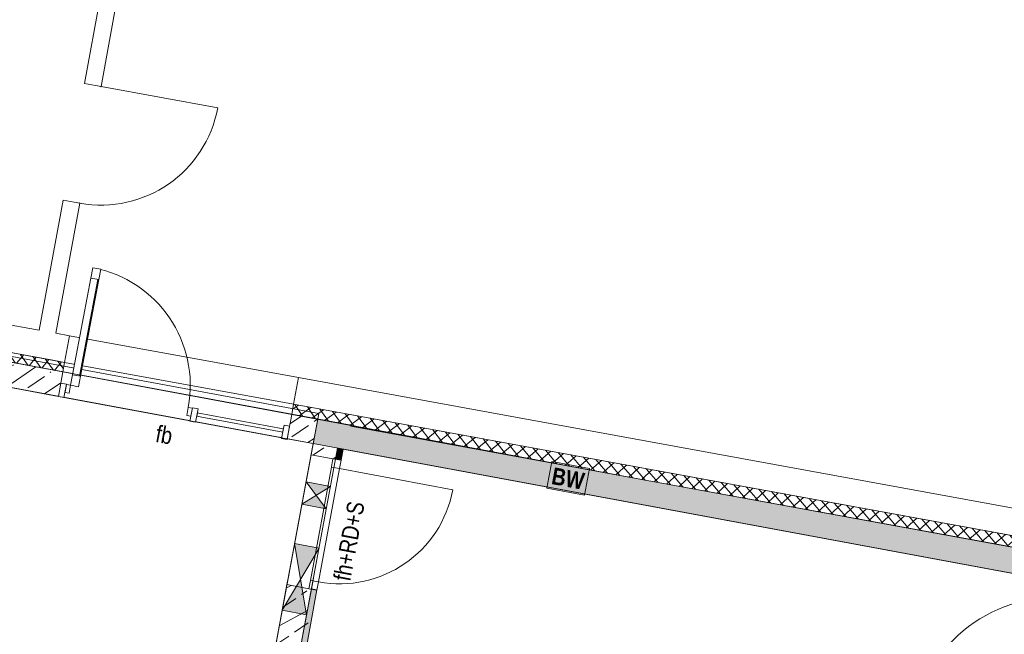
# Model space of a CAD drawing. Header units: metres. Extents: x 32353251 to 32353583, y 5707748 to 5708004.
# Tile 65 of 164: x 32353354.16 to 32353362.88, y 5707939.9 to 5707945.34. Entities that reach past the tile are written whole.
import ezdxf

# ---------------------------------------------------------------- set-up
doc = ezdxf.new("R2010")
doc.units = ezdxf.units.M
doc.header["$LTSCALE"] = 0.75
doc.set_wipeout_variables(frame=1)
doc.header["$PDSIZE"] = 5
doc.linetypes.add('10417023$0$#9_Achse', pattern=[1.6, 0.00254, -1.59746])
doc.layers.get('0').update_dxf_attribs({"linetype": 'CONTINUOUS'})
for name, color, linetype, lineweight in [('10417023$0$#9_002_GES I Übersicht Erdgeschoss_1_101_Wand Aussen.A', 7, 'CONTINUOUS', 25), ('10417023$0$#9_002_GES I Übersicht Erdgeschoss_1_113_Türen.A', 7, 'CONTINUOUS', 25), ('10417023$0$#9_002_GES I Übersicht Erdgeschoss_1_202_Innenwandbekleidung.A', 7, 'CONTINUOUS', 25), ('10417023$0$#9_002_GES I Übersicht Erdgeschoss_1_607b_Brandschutz 1_100', 7, 'CONTINUOUS', 25), ('10417023$0$#9_002_GES I Übersicht Erdgeschoss_1_707_Bestandsgebäude', 7, 'CONTINUOUS', 25), ('10417023$0$#9_002_GES I Übersicht Erdgeschoss_1_Neubau_102_Wand Innen.A', 7, 'CONTINUOUS', 25), ('10417023$0$#9_002_GES I Übersicht Erdgeschoss_1_Neubau_104_Decken.A', 7, 'CONTINUOUS', 25), ('10417023$0$Keine', 7, 'CONTINUOUS', 13)]:
    doc.layers.add(name, color=color, linetype=linetype, lineweight=lineweight)
doc.styles.add('10417023$0$ARIAL NARROW', font='ARIALN.TTF')
doc.styles.add('10417023$0$Arial Narrow (bold)', font='ARIALNB.TTF')
pattern_1 = [(44.99999999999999, (0, 0), (-0.05656854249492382, 0.05656854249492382), []), (135.0000000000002, (0, 0), (0.05656854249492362, 0.056568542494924), [])]
pattern_2 = [(44.99999999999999, (0, 0), (-0.1697056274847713, 0.1697056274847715), []), (44.99999999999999, (-0.08485281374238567, 0.08485281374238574), (-0.1697056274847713, 0.1697056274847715), [0.18, -0.05999999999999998])]

# ---------------------------------------------------------------- blocks, each defined once
blk = doc.blocks.new('10417023$0$#9_MKO_LP5_ARC_GES_UP_00_002_P_G_modell (3D)')
at = {"layer": '10417023$0$#9_002_GES I Übersicht Erdgeschoss_1_101_Wand Aussen.A', "linetype": 'Continuous', "lineweight": 5, "true_color": 0xff0000}
h = blk.add_hatch(dxfattribs=at)
h.set_pattern_fill('#9_DÄMMUNG__HART_1_0001', color=1, style=0, pattern_type=2)
h.set_pattern_definition(pattern_1)
h.paths.add_polyline_path([(-32353458.81857218, -5707777.060263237), (-32353491.87815165, -5707777.151573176), (-32353491.87786302, -5707777.242828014), (-32353488.711808, -5707777.242914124), (-32353458.81857218, -5707777.160344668)])
h = blk.add_hatch(dxfattribs=at)
h.set_pattern_fill('#9_DÄMMUNG__HART_1_0001', color=1, style=0, pattern_type=2)
h.set_pattern_definition(pattern_1)
h.paths.add_polyline_path([(-32353493.93786301, -5707777.242828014), (-32353493.93786301, -5707777.15726206), (-32353499.57365668, -5707777.15726206), (-32353499.57365668, -5707777.242828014)])
at = {"layer": '10417023$0$#9_002_GES I Übersicht Erdgeschoss_1_202_Innenwandbekleidung.A', "linetype": 'Continuous', "lineweight": 0, "true_color": 0xff0000}
for points in [[(-32353491.42409519, -5707777.562827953), (-32353491.39409522, -5707777.562827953), (-32353491.37409519, -5707777.562827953), (-32353491.37409519, -5707777.462832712), (-32353491.42409519, -5707777.462832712)], [(-32353491.42409519, -5707786.83957689), (-32353491.37409519, -5707786.83957689), (-32353491.37409519, -5707778.729731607), (-32353491.39409522, -5707778.729731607), (-32353491.42409519, -5707778.729731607)]]:
    blk.add_hatch(color=1, dxfattribs=at).paths.add_polyline_path(points)
at = {"layer": '10417023$0$#9_002_GES I Übersicht Erdgeschoss_1_Neubau_102_Wand Innen.A', "linetype": 'Continuous', "lineweight": 5, "true_color": 0xff0000}
h = blk.add_hatch(dxfattribs=at)
h.set_pattern_fill('#9_BETON__STAHLBETON_0001', color=1, style=0, pattern_type=2)
h.set_pattern_definition(pattern_2)
h.paths.add_polyline_path([(-32353491.64409519, -5707777.242828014), (-32353491.64409519, -5707777.462828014), (-32353458.49420428, -5707777.462827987), (-32353458.49420428, -5707776.822683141), (-32353458.71420428, -5707776.821624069), (-32353458.71420428, -5707777.159982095), (-32353488.711808, -5707777.242914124)])
h = blk.add_hatch(dxfattribs=at)
h.set_pattern_fill('#9_BETON__STAHLBETON_0001', color=1, style=0, pattern_type=2)
h.set_pattern_definition(pattern_2)
h.paths.add_polyline_path([(-32353491.42409515, -5707777.462828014), (-32353491.64409519, -5707777.462828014), (-32353491.64409519, -5707777.562825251), (-32353491.42409515, -5707777.562825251)])
h = blk.add_hatch(dxfattribs=at)
h.set_pattern_fill('#9_BETON__STAHLBETON_0001', color=1, style=0, pattern_type=2)
h.set_pattern_definition(pattern_2)
h.paths.add_polyline_path([(-32353491.64409519, -5707778.732825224), (-32353491.64409519, -5707782.62991685), (-32353491.42409515, -5707782.62991685), (-32353491.42409515, -5707778.732825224)])
at = {"layer": '10417023$0$#9_002_GES I Übersicht Erdgeschoss_1_101_Wand Aussen.A', "color": 1, "linetype": 'Continuous', "lineweight": 18, "true_color": 0xff0000, "flags": 128}
for points in [[(-32353458.81857218, -5707777.060263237), (-32353491.87815165, -5707777.151573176), (-32353491.87786302, -5707777.242828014), (-32353488.711808, -5707777.242914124), (-32353458.81857218, -5707777.160344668)], [(-32353493.93786301, -5707777.242828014), (-32353499.57365668, -5707777.242828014), (-32353499.57365668, -5707777.15726206), (-32353493.93786301, -5707777.15726206)]]:
    blk.add_lwpolyline(points, close=True, dxfattribs=at)
at = {"layer": '10417023$0$#9_002_GES I Übersicht Erdgeschoss_1_202_Innenwandbekleidung.A', "color": 1, "linetype": 'Continuous', "lineweight": 13, "true_color": 0xff0000}
for p, q in [((-32353491.37409519, -5707777.462832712), (-32353491.42409519, -5707777.462832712)), ((-32353491.42409519, -5707777.462832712), (-32353491.42409519, -5707777.562827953)), ((-32353491.37409519, -5707777.562827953), (-32353491.37409519, -5707777.462832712)), ((-32353491.3940951, -5707777.562827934), (-32353491.42409514, -5707777.562827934)), ((-32353491.3940951, -5707777.562827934), (-32353491.42409514, -5707777.562827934)), ((-32353491.3940951, -5707777.562827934), (-32353491.37409507, -5707777.562827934)), ((-32353491.3940951, -5707777.562827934), (-32353491.37409507, -5707777.562827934)), ((-32353491.42409519, -5707778.729731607), (-32353491.42409519, -5707786.83957689)), ((-32353491.3940951, -5707778.729731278), (-32353491.42409514, -5707778.729731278)), ((-32353491.3940951, -5707778.729731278), (-32353491.42409514, -5707778.729731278)), ((-32353491.3940951, -5707778.729731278), (-32353491.37409507, -5707778.729731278)), ((-32353491.3940951, -5707778.729731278), (-32353491.37409507, -5707778.729731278)), ((-32353491.37409519, -5707786.83957689), (-32353491.37409519, -5707778.729731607))]:
    blk.add_line(p, q, dxfattribs=at)
at = {"layer": '10417023$0$#9_002_GES I Übersicht Erdgeschoss_1_607b_Brandschutz 1_100', "color": 1, "linetype": 'Continuous', "lineweight": 13, "true_color": 0xff0000}
for p, q in [((-32353489.20022794, -5707777.23150374), (-32353489.53772797, -5707777.23150374)), ((-32353489.53772797, -5707777.23150374), (-32353489.53772797, -5707777.474151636)), ((-32353489.20022794, -5707777.474151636), (-32353489.20022794, -5707777.23150374)), ((-32353489.53772797, -5707777.474151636), (-32353489.20022794, -5707777.474151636))]:
    blk.add_line(p, q, dxfattribs=at)
at = {"layer": '10417023$0$#9_002_GES I Übersicht Erdgeschoss_1_707_Bestandsgebäude', "color": 1, "linetype": 'Continuous', "lineweight": 13, "true_color": 0xff0000}
for p, q in [((-32353494.06678592, -5707774.696466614), (-32353494.07236439, -5707772.676731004)), ((-32353494.22104499, -5707773.154639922), (-32353494.21678535, -5707774.696880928)), ((-32353494.11678632, -5707774.696605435), (-32353494.21678499, -5707774.696881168)), ((-32353494.11678632, -5707774.696605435), (-32353494.21678499, -5707774.696881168)), ((-32353494.06678626, -5707774.696466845), (-32353494.11678632, -5707774.696605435)), ((-32353494.06678626, -5707774.696466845), (-32353494.11678632, -5707774.696605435)), ((-32353494.06678626, -5707774.696466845), (-32353494.11678632, -5707774.696605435)), ((-32353494.06678592, -5707774.69646667), (-32353493.01694239, -5707774.693566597)), ((-32353494.11388607, -5707775.746447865), (-32353494.21388619, -5707775.746725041)), ((-32353494.11388607, -5707775.746447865), (-32353494.21388619, -5707775.746725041)), ((-32353494.21388569, -5707775.746724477), (-32353494.21065062, -5707776.918014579)), ((-32353494.06388601, -5707775.74631072), (-32353494.11388607, -5707775.746447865)), ((-32353494.06388601, -5707775.74631072), (-32353494.11388607, -5707775.746447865)), ((-32353494.06388601, -5707775.74631072), (-32353494.11388607, -5707775.746447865)), ((-32353494.06065119, -5707776.917600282), (-32353494.06388627, -5707775.746310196)), ((-32353460.7276925, -5707776.825535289), (-32353491.87881452, -5707776.911574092)), ((-32353494.21065062, -5707776.918014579), (-32353499.27171133, -5707776.931993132)), ((-32353493.93852589, -5707776.917262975), (-32353494.06065119, -5707776.917600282)), ((-32353493.93852568, -5707776.917263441), (-32353491.87881488, -5707776.911574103)), ((-32353493.93852568, -5707776.917263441), (-32353493.93786306, -5707777.157262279)), ((-32353493.93852568, -5707776.917263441), (-32353493.93786306, -5707777.157262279)), ((-32353491.87881488, -5707776.911574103), (-32353491.87815225, -5707777.151572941)), ((-32353491.87881488, -5707776.911574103), (-32353491.87815225, -5707777.151572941)), ((-32353491.87815165, -5707777.151573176), (-32353460.72702961, -5707777.065534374)), ((-32353499.27364033, -5707777.171999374), (-32353494.20998774, -5707777.158013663)), ((-32353494.05998827, -5707777.157615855), (-32353494.2099877, -5707777.15803015)), ((-32353494.05998832, -5707777.157599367), (-32353493.93786301, -5707777.15726206)), ((-32353493.93786306, -5707777.157262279), (-32353491.87815225, -5707777.151572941))]:
    blk.add_line(p, q, dxfattribs=at)
blk.add_arc((-32353494.06678592, -5707774.696466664), 1.0498475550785, 270.1582498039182, 0.1582491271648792, dxfattribs=at)
at = {"layer": '10417023$0$#9_002_GES I Übersicht Erdgeschoss_1_707_Bestandsgebäude', "color": 1, "linetype": 'Continuous', "lineweight": 5, "true_color": 0xff0000, "transparency": 33554687}
for p in [(-32353494.06678592, -5707774.69646667), (-32353494.06388627, -5707775.746310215)]:
    blk.add_point(p, dxfattribs=at)
at = {"layer": '10417023$0$#9_002_GES I Übersicht Erdgeschoss_1_Neubau_102_Wand Innen.A', "color": 1, "linetype": 'Continuous', "lineweight": 18, "true_color": 0xff0000}
for p, q in [((-32353493.93786303, -5707777.242828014), (-32353494.84666597, -5707777.242828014)), ((-32353491.64409519, -5707777.242828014), (-32353491.877863, -5707777.242828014)), ((-32353491.64409519, -5707777.242828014), (-32353491.64409519, -5707777.462828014)), ((-32353488.711808, -5707777.242914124), (-32353491.64409519, -5707777.242828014)), ((-32353458.71420428, -5707777.159982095), (-32353488.711808, -5707777.242914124)), ((-32353491.64409519, -5707777.462828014), (-32353484.92409519, -5707777.462828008)), ((-32353491.64409519, -5707777.462828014), (-32353491.64409519, -5707777.562825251)), ((-32353491.42409519, -5707777.562825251), (-32353491.42409519, -5707777.462828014)), ((-32353491.44709502, -5707777.562825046), (-32353491.64409539, -5707777.562825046)), ((-32353491.42409519, -5707777.562825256), (-32353491.44709502, -5707777.562825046)), ((-32353491.44709502, -5707778.732824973), (-32353491.64409539, -5707778.732824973)), ((-32353491.64409518, -5707778.732825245), (-32353491.6440952, -5707778.962827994)), ((-32353491.42409519, -5707778.732825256), (-32353491.44709502, -5707778.732824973)), ((-32353491.42409514, -5707778.962827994), (-32353491.42409517, -5707778.732825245)), ((-32353491.64409519, -5707778.962827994), (-32353491.64409519, -5707782.62991685)), ((-32353491.42409519, -5707782.62991685), (-32353491.42409519, -5707778.962827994))]:
    blk.add_line(p, q, dxfattribs=at)
at = {"layer": '10417023$0$#9_002_GES I Übersicht Erdgeschoss_1_Neubau_102_Wand Innen.A', "color": 1, "linetype": 'Continuous', "lineweight": 13, "true_color": 0xff0000}
for p, q in [((-32353491.64409519, -5707777.242828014), (-32353491.64409519, -5707777.462828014)), ((-32353488.711808, -5707777.242914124), (-32353491.64409519, -5707777.242828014)), ((-32353462.40409519, -5707777.170183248), (-32353488.711808, -5707777.242914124)), ((-32353491.64409519, -5707777.462828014), (-32353462.40409519, -5707777.462827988)), ((-32353491.44709502, -5707777.562825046), (-32353491.64409539, -5707777.562825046)), ((-32353491.44709502, -5707777.562825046), (-32353491.44709502, -5707777.652825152)), ((-32353491.37409507, -5707777.562825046), (-32353491.44709502, -5707777.562825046)), ((-32353491.42409514, -5707777.562825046), (-32353491.44709502, -5707777.562825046)), ((-32353491.42409514, -5707777.562825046), (-32353491.44709502, -5707777.562825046)), ((-32353491.37409507, -5707777.637825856), (-32353491.37409507, -5707777.562825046)), ((-32353491.44709502, -5707777.652825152), (-32353491.44709502, -5707777.637825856)), ((-32353491.44709502, -5707777.637825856), (-32353491.37409507, -5707777.637825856)), ((-32353491.44709502, -5707778.657825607), (-32353491.44709502, -5707777.637825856)), ((-32353491.44709502, -5707777.637825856), (-32353491.37409507, -5707777.637825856)), ((-32353491.37409507, -5707777.637825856), (-32353491.37409507, -5707778.657825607)), ((-32353491.37409507, -5707777.637825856), (-32353490.35409532, -5707777.637825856)), ((-32353491.42409514, -5707778.007824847), (-32353491.64409539, -5707777.807824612)), ((-32353491.64409539, -5707778.007824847), (-32353491.42409514, -5707777.807824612)), ((-32353491.42409519, -5707777.807824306), (-32353491.64409518, -5707777.807824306)), ((-32353491.64409518, -5707778.007824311), (-32353491.42409519, -5707778.007824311)), ((-32353491.42409514, -5707778.96282813), (-32353491.64409539, -5707778.362827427)), ((-32353491.64409539, -5707778.96282813), (-32353491.42409514, -5707778.362827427)), ((-32353491.42409517, -5707778.362828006), (-32353491.64409518, -5707778.362828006)), ((-32353491.44709502, -5707778.732824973), (-32353491.44709502, -5707778.642824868)), ((-32353491.44709502, -5707778.642824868), (-32353491.44709502, -5707778.657825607)), ((-32353491.44709502, -5707778.657825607), (-32353491.37409507, -5707778.657825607)), ((-32353491.37409507, -5707778.657825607), (-32353491.44709502, -5707778.657825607)), ((-32353491.37409507, -5707778.657825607), (-32353491.37409507, -5707778.732824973)), ((-32353491.44709502, -5707778.732824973), (-32353491.64409539, -5707778.732824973)), ((-32353491.37409507, -5707778.732824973), (-32353491.44709502, -5707778.732824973)), ((-32353491.42409514, -5707778.732824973), (-32353491.44709502, -5707778.732824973)), ((-32353491.42409514, -5707778.732824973), (-32353491.44709502, -5707778.732824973)), ((-32353491.6440952, -5707778.962827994), (-32353491.42409514, -5707778.962827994))]:
    blk.add_line(p, q, dxfattribs=at)
at = {"layer": '10417023$0$#9_002_GES I Übersicht Erdgeschoss_1_Neubau_102_Wand Innen.A', "color": 1, "linetype": '10417023$0$#9_Achse', "lineweight": 13, "true_color": 0xff0000}
for p, q in [((-32353491.64409539, -5707778.732824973), (-32353491.64409539, -5707777.562825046)), ((-32353491.42409514, -5707778.732824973), (-32353491.42409514, -5707777.562825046))]:
    blk.add_line(p, q, dxfattribs=at)
at = {"layer": '10417023$0$#9_002_GES I Übersicht Erdgeschoss_1_Neubau_102_Wand Innen.A', "color": 1, "linetype": 'Continuous', "lineweight": 13, "true_color": 0xff0000}
for centre, radius, start, end in [((-32353484.71409519, -5707778.84132828), 1.257000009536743, 90, 179.9999999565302), ((-32353491.37409519, -5707777.637825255), 1.020000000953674, 270, 359.9999999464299)]:
    blk.add_arc(centre, radius, start, end, dxfattribs=at)
at = {"layer": '10417023$0$#9_002_GES I Übersicht Erdgeschoss_1_Neubau_102_Wand Innen.A', "color": 1, "linetype": 'Continuous', "lineweight": 5, "true_color": 0xff0000, "transparency": 33554687}
for p in [(-32353491.42409519, -5707777.562825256), (-32353491.42409519, -5707777.562825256), (-32353491.42409519, -5707778.732825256), (-32353491.42409519, -5707778.732825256)]:
    blk.add_point(p, dxfattribs=at)
at = {"layer": '10417023$0$#9_002_GES I Übersicht Erdgeschoss_1_Neubau_102_Wand Innen.A', "color": 1, "linetype": 'Continuous', "true_color": 0xff0000}
for points in [[(-32353491.64409518, -5707777.807824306), (-32353491.53409519, -5707777.90782431), (-32353491.42409519, -5707777.807824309)], [(-32353491.64409518, -5707778.007824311), (-32353491.42409519, -5707778.007824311), (-32353491.53409519, -5707777.90782431)], [(-32353491.64409518, -5707778.362828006), (-32353491.53409517, -5707778.662827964), (-32353491.42409517, -5707778.362828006)], [(-32353491.6440952, -5707778.962827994), (-32353491.42409514, -5707778.962827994), (-32353491.53409517, -5707778.662827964)]]:
    blk.add_solid(points, dxfattribs=at)
at = {"layer": '10417023$0$#9_002_GES I Übersicht Erdgeschoss_1_Neubau_104_Decken.A', "color": 1, "linetype": 'Continuous', "lineweight": 13, "true_color": 0xff0000, "flags": 128}
for points in [[(-32353499.24365664, -5707781.952985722), (-32353499.24365668, -5707777.242828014), (-32353491.34430819, -5707777.240905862), (-32353491.34429377, -5707777.249004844), (-32353488.711808, -5707777.242914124), (-32353474.36909785, -5707777.203502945), (-32353467.58052395, -5707777.184627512), (-32353458.71420428, -5707777.159975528), (-32353458.7142043, -5707776.82162203), (-32353452.08528951, -5707776.852814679), (-32353452.08528951, -5707777.242828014), (-32353452.08528951, -5707779.426313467), (-32353449.88417032, -5707779.426313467), (-32353449.88417032, -5707779.646313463), (-32353454.47117382, -5707779.646313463), (-32353454.47117382, -5707790.51957689), (-32353496.34426422, -5707790.51957689), (-32353496.34426422, -5707785.84991685), (-32353499.24365677, -5707785.84991685)], [(-32353491.64409519, -5707777.192828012), (-32353499.24365668, -5707777.192828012), (-32353499.24365668, -5707790.51957689), (-32353454.47117381, -5707790.51957689), (-32353454.47117381, -5707779.376313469), (-32353454.47117381, -5707776.841971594), (-32353458.7151397, -5707776.821626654), (-32353458.71420428, -5707777.159982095), (-32353462.62409527, -5707777.170791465), (-32353462.62409527, -5707788.759576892), (-32353491.64409519, -5707788.759576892)], [(-32353499.0236555, -5707781.780125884), (-32353494.84366712, -5707781.780125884), (-32353494.8439642, -5707781.129916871), (-32353493.14409523, -5707781.129916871), (-32353491.64409519, -5707781.129916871), (-32353491.64409519, -5707777.462828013), (-32353499.0236555, -5707777.462828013)], [(-32353484.71445275, -5707788.539576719), (-32353462.62409519, -5707788.539576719), (-32353462.62409519, -5707777.462827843), (-32353491.42409519, -5707777.462827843), (-32353491.42409519, -5707786.839576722), (-32353484.71445275, -5707786.839576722)]]:
    blk.add_lwpolyline(points, close=True, dxfattribs=at)
at = {"layer": '10417023$0$#9_002_GES I Übersicht Erdgeschoss_1_607b_Brandschutz 1_100', "color": 1, "true_color": 0xff0000, "char_height": 0.1502737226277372, "line_spacing_factor": 1.002187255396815}
for s, insert, attachment_point, style in [('BW ', (-32353489.36897803, -5707777.354240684), 5, '10417023$0$Arial Narrow (bold)'), ('fb ', (-32353493.02637054, -5707777.628043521), 4, '10417023$0$ARIAL NARROW')]:
    blk.add_mtext(s, dxfattribs=dict(at, insert=insert, attachment_point=attachment_point, style=style))
at = {"layer": '10417023$0$#9_002_GES I Übersicht Erdgeschoss_1_607b_Brandschutz 1_100', "color": 1, "true_color": 0xff0000, "insert": (-32353491.1727353, -5707778.607009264), "char_height": 0.1502737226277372, "attachment_point": 4, "rotation": 90, "line_spacing_factor": 1.002187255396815, "style": '10417023$0$ARIAL NARROW'}
blk.add_mtext('fh+RD+S ', dxfattribs=at)
at = {"color": 1, "linetype": 'Continuous', "lineweight": 5, "true_color": 0xff0000}
for points in [[(-32353493.77666077, -5707777.252270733), (-32353493.77425565, -5707776.381474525), (-32353493.846255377, -5707776.381275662), (-32353493.84866049, -5707777.252071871)], [(-32353492.70229622, -5707777.411238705), (-32353491.927379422, -5707777.413379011), (-32353491.927296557, -5707777.383379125), (-32353492.70221336, -5707777.381238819)]]:
    blk.add_wipeout(points, dxfattribs=at).dxf.layer = '10417023$0$#9_002_GES I Übersicht Erdgeschoss_1_113_Türen.A'
at = {"layer": '10417023$0$#9_002_GES I Übersicht Erdgeschoss_1_113_Türen.A', "color": 1, "linetype": 'Continuous', "lineweight": 13, "true_color": 0xff0000}
for p, q in [((-32353493.84865983, -5707777.252072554), (-32353493.84625475, -5707776.381276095)), ((-32353493.78666034, -5707777.2522429), (-32353493.78425525, -5707776.381446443)), ((-32353493.77666032, -5707777.252270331), (-32353493.77425524, -5707776.381473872))]:
    blk.add_line(p, q, dxfattribs=at)
at = {"layer": '10417023$0$#9_002_GES I Übersicht Erdgeschoss_1_113_Türen.A', "color": 1, "linetype": 'Continuous', "lineweight": 13, "true_color": 0xff0000, "flags": 128}
for points in [[(-32353493.77666078, -5707777.252270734), (-32353493.77425566, -5707776.381474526), (-32353493.84625538, -5707776.381275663), (-32353493.8486605, -5707777.252071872)], [(-32353492.70229622, -5707777.411238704), (-32353492.70221336, -5707777.381238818), (-32353491.92729655, -5707777.383379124), (-32353491.92737941, -5707777.413379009)]]:
    blk.add_lwpolyline(points, close=True, dxfattribs=at)
at = {"layer": '10417023$0$#9_002_GES I Übersicht Erdgeschoss_1_113_Türen.A', "color": 1, "linetype": 'Continuous', "lineweight": 13, "true_color": 0xff0000}
blk.add_arc((-32353493.84892014, -5707777.346071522), 1.058799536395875, 359.8417509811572, 89.8417501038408, dxfattribs=at)
at = {"color": 1, "linetype": 'Continuous', "lineweight": 5, "true_color": 0xff0000}
for points in [[(-32353493.774255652, -5707776.381474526), (-32353493.773996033, -5707776.287474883), (-32353493.845995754, -5707776.287276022), (-32353493.84625538, -5707776.381275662)], [(-32353493.7769204, -5707777.346270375), (-32353493.776660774, -5707777.252270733), (-32353493.848660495, -5707777.252071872), (-32353493.84892012, -5707777.346071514)], [(-32353492.752323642, -5707777.421100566), (-32353492.75212478, -5707777.34910084), (-32353492.790124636, -5707777.348995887), (-32353492.790323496, -5707777.420995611)], [(-32353491.877531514, -5707777.468516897), (-32353491.87720008, -5707777.348517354), (-32353491.927199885, -5707777.348379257), (-32353491.92753132, -5707777.468378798)]]:
    blk.add_wipeout(points, dxfattribs=at).dxf.layer = '10417023$0$#9_002_GES I Übersicht Erdgeschoss_1_113_Türen.A'
at = {"layer": '10417023$0$#9_002_GES I Übersicht Erdgeschoss_1_Neubau_102_Wand Innen.A', "linetype": 'Continuous', "lineweight": 5, "true_color": 0xff0000}
h = blk.add_hatch(dxfattribs=at)
h.set_pattern_fill('#9_BETON__STAHLBETON_0001', color=1, style=0, pattern_type=2)
h.set_pattern_definition(pattern_2)
h.paths.add_polyline_path([(-32353491.877863, -5707777.242828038), (-32353491.877863, -5707777.462828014), (-32353491.64409519, -5707777.462828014), (-32353491.64409519, -5707777.242828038)])
at = {"layer": '10417023$0$#9_002_GES I Übersicht Erdgeschoss_1_113_Türen.A', "color": 1, "linetype": 'Continuous', "lineweight": 13, "true_color": 0xff0000, "flags": 128}
for points in [[(-32353493.77425566, -5707776.381474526), (-32353493.77399603, -5707776.287474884), (-32353493.84599576, -5707776.287276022), (-32353493.84625538, -5707776.381275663)], [(-32353493.7769204, -5707777.346270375), (-32353493.77666078, -5707777.252270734), (-32353493.8486605, -5707777.252071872), (-32353493.84892013, -5707777.346071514)], [(-32353492.75232365, -5707777.421100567), (-32353492.7903235, -5707777.420995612), (-32353492.79012464, -5707777.348995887), (-32353492.75212479, -5707777.349100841)], [(-32353491.87753151, -5707777.468516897), (-32353491.92753132, -5707777.468378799), (-32353491.92719989, -5707777.348379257), (-32353491.87720008, -5707777.348517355)]]:
    blk.add_lwpolyline(points, close=True, dxfattribs=at)
at = {"layer": '10417023$0$#9_002_GES I Übersicht Erdgeschoss_1_Neubau_102_Wand Innen.A', "color": 1, "linetype": 'Continuous', "lineweight": 13, "true_color": 0xff0000}
for p in [(-32353493.93786306, -5707777.242827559), (-32353491.87786353, -5707777.462827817)]:
    blk.add_line(p, (-32353491.87786353, -5707777.242827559), dxfattribs=at)
at = {"layer": '10417023$0$#9_002_GES I Übersicht Erdgeschoss_1_Neubau_102_Wand Innen.A', "color": 1, "linetype": 'Continuous', "lineweight": 18, "true_color": 0xff0000}
for p, q in [((-32353491.87786353, -5707777.462827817), (-32353491.87786353, -5707777.242827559)), ((-32353491.877863, -5707777.462828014), (-32353491.64409519, -5707777.462828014))]:
    blk.add_line(p, q, dxfattribs=at)
at = {"color": 1, "linetype": 'Continuous', "lineweight": 5, "true_color": 0xff0000}
for points in [[(-32353493.88691998, -5707777.345966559), (-32353493.887118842, -5707777.417966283), (-32353493.84911899, -5707777.418071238), (-32353493.848920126, -5707777.346071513)], [(-32353492.702448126, -5707777.466238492), (-32353492.702116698, -5707777.346238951), (-32353492.752116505, -5707777.346100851), (-32353492.75244794, -5707777.466100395)]]:
    blk.add_wipeout(points, dxfattribs=at).dxf.layer = '10417023$0$#9_002_GES I Übersicht Erdgeschoss_1_113_Türen.A'
at = {"layer": '10417023$0$#9_002_GES I Übersicht Erdgeschoss_1_113_Türen.A', "color": 1, "linetype": 'Continuous', "lineweight": 13, "true_color": 0xff0000, "flags": 128}
for points in [[(-32353493.88691998, -5707777.345966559), (-32353493.84892013, -5707777.346071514), (-32353493.84911899, -5707777.418071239), (-32353493.88711885, -5707777.417966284)], [(-32353492.70244813, -5707777.466238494), (-32353492.75244794, -5707777.466100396), (-32353492.7521165, -5707777.346100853), (-32353492.70211669, -5707777.346238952)]]:
    blk.add_lwpolyline(points, close=True, dxfattribs=at)
at = {"color": 1, "linetype": 'Continuous', "lineweight": 5, "true_color": 0xff0000}
blk.add_wipeout([(-32353493.887243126, -5707777.4629661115), (-32353493.88691169, -5707777.342966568), (-32353493.936911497, -5707777.342828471), (-32353493.937242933, -5707777.462828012)], dxfattribs=at).dxf.layer = '10417023$0$#9_002_GES I Übersicht Erdgeschoss_1_113_Türen.A'
at = {"layer": '10417023$0$#9_002_GES I Übersicht Erdgeschoss_1_Neubau_102_Wand Innen.A', "linetype": 'Continuous', "lineweight": 5, "true_color": 0xff0000}
h = blk.add_hatch(dxfattribs=at)
h.set_pattern_fill('#9_BETON__STAHLBETON_0001', color=1, style=0, pattern_type=2)
h.set_pattern_definition(pattern_2)
h.paths.add_polyline_path([(-32353499.02365668, -5707777.462828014), (-32353493.93786303, -5707777.462828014), (-32353493.93786303, -5707777.242828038), (-32353499.02365668, -5707777.242828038)])
at = {"layer": '10417023$0$#9_002_GES I Übersicht Erdgeschoss_1_113_Türen.A', "color": 1, "linetype": 'Continuous', "lineweight": 13, "true_color": 0xff0000, "flags": 128}
blk.add_lwpolyline([(-32353493.88724313, -5707777.462966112), (-32353493.93724294, -5707777.462828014), (-32353493.93691151, -5707777.342828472), (-32353493.8869117, -5707777.34296657)], close=True, dxfattribs=at)
at = {"layer": '10417023$0$#9_002_GES I Übersicht Erdgeschoss_1_Neubau_102_Wand Innen.A', "color": 1, "linetype": 'Continuous', "lineweight": 18, "true_color": 0xff0000}
for p, q in [((-32353493.93786306, -5707777.462827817), (-32353493.93786306, -5707777.242827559)), ((-32353494.64365668, -5707777.462828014), (-32353493.93786303, -5707777.462828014))]:
    blk.add_line(p, q, dxfattribs=at)
at = {"layer": '10417023$0$#9_002_GES I Übersicht Erdgeschoss_1_Neubau_102_Wand Innen.A', "color": 1, "linetype": 'Continuous', "lineweight": 13, "true_color": 0xff0000}
for q in [(-32353493.93786306, -5707777.242827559), (-32353491.87786353, -5707777.462827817)]:
    blk.add_line((-32353493.93786306, -5707777.462827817), q, dxfattribs=at)
blk = doc.blocks.new('10417023$0$2_MKO_LP5_LAN_GES_UP_00_002_V_A (3D)')
at = {"layer": '10417023$0$Keine'}
blk.add_blockref('10417023$0$#9_MKO_LP5_ARC_GES_UP_00_002_P_G_modell (3D)', (0, 0), dxfattribs=at)
blk = doc.blocks.new('10417023')
at = {"layer": '10417023$0$Keine', "rotation": 349.4819372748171}
blk.add_blockref('10417023$0$2_MKO_LP5_LAN_GES_UP_00_002_V_A (3D)', (65205154.93137175, 5413829.557758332), dxfattribs=at)

msp = doc.modelspace()

# ---------------------------------------------------------------- block references
msp.add_blockref('10417023', (0, 0))

doc.saveas('drawing.dxf')
